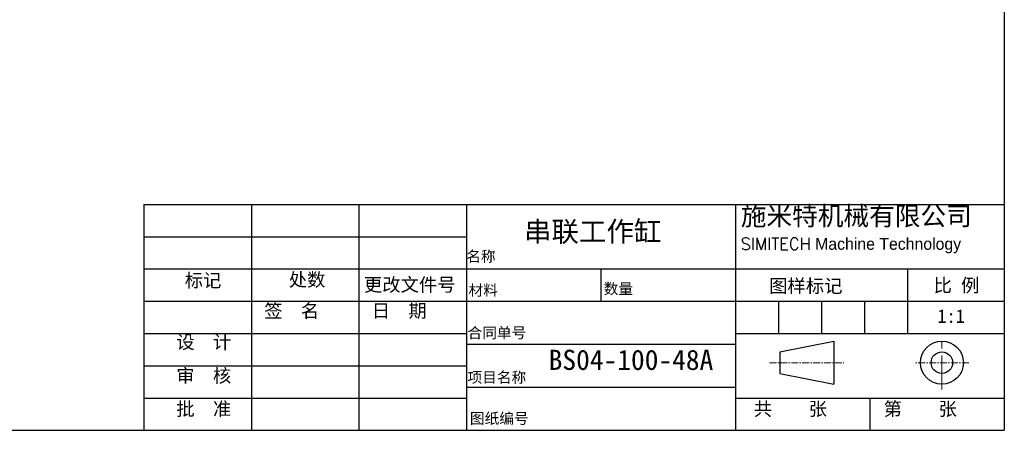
# Model space of a CAD drawing. Header units: millimetres. Extents: x -1758 to 1228, y 13058 to 14008.
# Tile 2 of 5: x -1273 to -358, y 13058 to 13440. Entities that reach past the tile are written whole.
import ezdxf

# ---------------------------------------------------------------- set-up
doc = ezdxf.new("R2010")
doc.units = ezdxf.units.MM
doc.header["$MEASUREMENT"] = 0
doc.linetypes.add('CENTER', pattern=[50.8, 31.75, -6.35, 6.35, -6.35])
for name, color, linetype, lineweight in [('图层1', 7, 'Continuous', 25), ('图层2', 3, 'CENTER', 13), ('图层3', 2, 'Continuous', 13), ('图层4', 1, 'Continuous', 30)]:
    doc.layers.add(name, color=color, linetype=linetype, lineweight=lineweight)

msp = doc.modelspace()

# ---------------------------------------------------------------- linework, layer by layer
at = {"layer": '图层1'}
for p, q in [((-1057.62, 13268.09), (-1057.62, 13058.09)), ((-957.62, 13268.09), (-957.62, 13058.09)), ((-857.62, 13268.09), (-857.62, 13058.09)), ((-607.62, 13268.09), (-607.62, 13058.09)), ((-1157.62, 13238.09), (-857.62, 13238.09)), ((-1157.62, 13208.09), (-357.62, 13208.09)), ((-732.62, 13208.09), (-732.62, 13178.09)), ((-447.62, 13208.09), (-447.62, 13148.09)), ((-1157.62, 13178.09), (-357.62, 13178.09)), ((-567.62, 13178.09), (-567.62, 13148.09)), ((-527.62, 13178.09), (-527.62, 13148.09)), ((-487.62, 13178.09), (-487.62, 13148.09)), ((-1157.62, 13148.09), (-857.62, 13148.09)), ((-607.62, 13148.09), (-357.62, 13148.09)), ((-857.62, 13138.09), (-607.62, 13138.09)), ((-566.273, 13130.971), (-516.273, 13140.971)), ((-516.273, 13140.971), (-516.273, 13100.971)), ((-566.273, 13130.971), (-566.273, 13110.971)), ((-1157.62, 13118.09), (-857.62, 13118.09)), ((-566.273, 13110.971), (-516.273, 13100.971)), ((-857.62, 13098.09), (-607.62, 13098.09)), ((-1157.62, 13088.09), (-857.62, 13088.09)), ((-607.62, 13088.09), (-357.62, 13088.09)), ((-482.62, 13088.09), (-482.62, 13058.09))]:
    msp.add_line(p, q, dxfattribs=at)
for radius in [20, 10]:
    msp.add_circle((-415.644, 13120.971), radius, dxfattribs=at)
at = {"layer": '图层2'}
msp.add_line((-415.644, 13095.971), (-415.644, 13145.971), dxfattribs=at)
at = {"layer": '图层2', "ltscale": 0.2}
for p, q in [((-575.899, 13120.971), (-506.755, 13120.971)), ((-390.644, 13120.971), (-440.644, 13120.971))]:
    msp.add_line(p, q, dxfattribs=at)
at = {"layer": '图层4'}
for p, q in [((-357.62, 14008.09), (-357.62, 13058.09)), ((-1157.62, 13268.09), (-357.62, 13268.09)), ((-1157.62, 13268.09), (-1157.62, 13058.09)), ((-1757.62, 13058.09), (-357.62, 13058.09)), ((-1307.62, 13058.09), (-357.62, 13058.09))]:
    msp.add_line(p, q, dxfattribs=at)

# ---------------------------------------------------------------- texts
at = {"layer": '图层3', "attachment_point": 1}
for s, insert, char_height, width in [('{\\fLiSu|b0|i0|c134|p49;施米特机械有限公司\\P\\Ftxt.shx|c0;\\H0.6286x;SIMITECH\\fLiSu|b0|i0|c134|p49; Machine Technology}', (-602.653, 13266.109), 17.5, 259.9168), ('{\\f宋体|b0|i0|c134|p54;BS04-100-48A}', (-781.265, 13132.971), 18.75, 136.63704)]:
    msp.add_mtext(s, dxfattribs=dict(at, insert=insert, char_height=char_height, width=width))
for s, insert, char_height in [('{\\f隶书|b0|i0|c134|p49;\\C2;串联工作缸}', (-804.219, 13252.252), 18.75), ('{\\f宋体|b0|i0|c134|p54;名称}', (-857.89, 13224.792), 10), ('{\\f宋体|b0|i0|c134|p54;标记}', (-1119.642, 13203.754), 12.5), ('{\\f宋体|b0|i0|c134|p54;处数}', (-1022.887, 13204.4), 12.5), ('{\\f宋体|b0|i0|c134|p54;更改文件号}', (-953.04, 13199.73), 12.5), ('{\\f宋体|b0|i0|c134|p54;材料}', (-855.779, 13193.333), 10), ('{\\fSimSun|b0|i0|c134|p54;数量}', (-730.075, 13194.739), 10), ('{\\f宋体|b0|i0|c134|p54;图样标记}', (-576.321, 13198.54), 12.5), ('{\\f宋体|b0|i0|c134|p54;比 例}', (-423.348, 13199.114), 12.5), ('{\\f宋体|b0|i0|c134|p54;签  名}', (-1045.713, 13175.402), 12.5), ('{\\f宋体|b0|i0|c134|p54;日  期}', (-945.713, 13175.541), 12.5), ('{\\f宋体|b0|i0|c134|p54;1:1}', (-419.846, 13170.51), 12.5), ('{\\f宋体|b0|i0|c134|p54;设  计}', (-1127.466, 13146.454), 12.5), ('{\\fSimSun|b0|i0|c134|p54;合同单号}', (-856.69, 13153.716), 10), ('{\\f宋体|b0|i0|c134|p54;审  核}', (-1127.466, 13115.132), 12.5), ('{\\fSimSun|b0|i0|c134|p54;项目名称}', (-856.69, 13112.33), 10), ('{\\fSimSun|b0|i0|c134|p54;批  准}', (-1127.466, 13084.276), 12.5), ('{\\f宋体|b0|i0|c134|p54;共    张}', (-590.493, 13084.285), 12.5), ('{\\f宋体|b0|i0|c134|p54;第    张}', (-469.802, 13084.285), 12.5), ('{\\fSimSun|b0|i0|c134|p54;图纸编号}', (-854.482, 13074.166), 10)]:
    msp.add_mtext(s, dxfattribs=dict(at, insert=insert, char_height=char_height))

doc.saveas('drawing.dxf')
